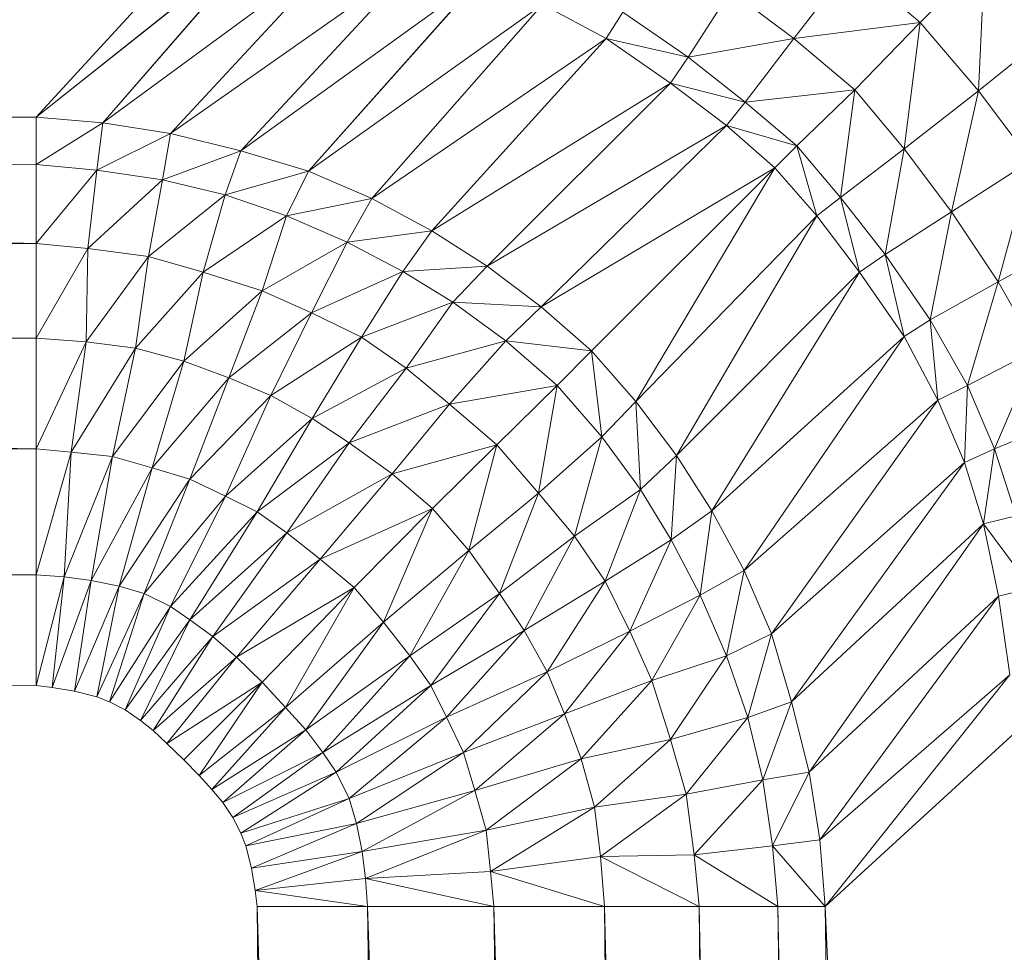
# Model space of a CAD drawing. Header units: metres. Extents: x 391.1 to 427.5, y 12.7 to 29.9.
# Tile 38 of 212: x 408.9998 to 409.0418, y 14.8657 to 14.9055. Entities that reach past the tile are written whole.
import ezdxf

# ---------------------------------------------------------------- set-up
doc = ezdxf.new("R2010")
doc.units = ezdxf.units.M
doc.layers.add('02_MOBILIARIO', color=7, linetype='Continuous', lineweight=18)

# ---------------------------------------------------------------- blocks, each defined once
blk = doc.blocks.new('Family - Plats de dutxa PS-1-153583-01_CLI_AIRE_PS1')
at = {"layer": '02_MOBILIARIO', "color": 253, "true_color": 0xaaaaaa}
for p, q in [((0.704435, 0.729081), (0.697019, 0.720991)), ((0.697019, 0.720991), (0.704435, 0.729081)), ((0.706908, 0.728879), (0.697019, 0.720991)), ((0.697019, 0.720991), (0.706908, 0.728879)), ((0.699866, 0.720754), (0.706908, 0.728879)), ((0.706908, 0.728879), (0.699866, 0.720754)), ((0.710273, 0.728393), (0.699866, 0.720754)), ((0.699866, 0.720754), (0.710273, 0.728393)), ((0.702759, 0.720304), (0.710273, 0.728393)), ((0.710273, 0.728393), (0.702759, 0.720304)), ((0.713367, 0.727748), (0.702759, 0.720304)), ((0.702759, 0.720304), (0.713367, 0.727748)), ((0.705764, 0.719553), (0.713367, 0.727748)), ((0.713367, 0.727748), (0.705764, 0.719553)), ((0.734772, 0.725036), (0.737533, 0.727847)), ((0.737533, 0.727847), (0.734772, 0.725036)), ((0.737277, 0.722115), (0.737533, 0.727847)), ((0.737533, 0.727847), (0.737277, 0.722115)), ((0.729379, 0.724362), (0.731851, 0.72754)), ((0.731851, 0.72754), (0.729379, 0.724362)), ((0.731851, 0.72754), (0.734772, 0.725036)), ((0.734772, 0.725036), (0.731851, 0.72754)), ((0.715984, 0.726933), (0.705764, 0.719553)), ((0.705764, 0.719553), (0.715984, 0.726933)), ((0.708656, 0.71869), (0.715984, 0.726933)), ((0.715984, 0.726933), (0.708656, 0.71869)), ((0.724867, 0.723552), (0.726682, 0.726384)), ((0.726682, 0.726384), (0.724867, 0.723552)), ((0.726682, 0.726384), (0.729379, 0.724362)), ((0.729379, 0.724362), (0.726682, 0.726384)), ((0.71865, 0.725804), (0.708656, 0.71869)), ((0.708656, 0.71869), (0.71865, 0.725804)), ((0.711361, 0.717527), (0.71865, 0.725804)), ((0.71865, 0.725804), (0.711361, 0.717527)), ((0.71865, 0.725804), (0.721359, 0.724354)), ((0.721359, 0.724354), (0.71865, 0.725804)), ((0.721359, 0.724354), (0.722075, 0.725476)), ((0.722075, 0.725476), (0.721359, 0.724354)), ((0.722075, 0.725476), (0.724867, 0.723552)), ((0.724867, 0.723552), (0.722075, 0.725476)), ((0.734772, 0.725036), (0.729379, 0.724362)), ((0.729379, 0.724362), (0.734772, 0.725036)), ((0.734772, 0.725036), (0.731985, 0.722169)), ((0.731985, 0.722169), (0.734772, 0.725036)), ((0.734098, 0.719643), (0.734772, 0.725036)), ((0.734772, 0.725036), (0.734098, 0.719643)), ((0.737277, 0.722115), (0.734772, 0.725036)), ((0.734772, 0.725036), (0.737277, 0.722115)), ((0.740424, 0.724669), (0.737277, 0.722115)), ((0.737277, 0.722115), (0.740424, 0.724669)), ((0.409997, 0.724362), (0.697019, 0.720991)), ((0.697019, 0.720991), (0.409997, 0.724362)), ((0.721359, 0.724354), (0.711361, 0.717527)), ((0.711361, 0.717527), (0.721359, 0.724354)), ((0.713916, 0.716138), (0.721359, 0.724354)), ((0.721359, 0.724354), (0.713916, 0.716138)), ((0.721359, 0.724354), (0.724113, 0.72245)), ((0.724867, 0.723552), (0.721359, 0.724354)), ((0.724113, 0.72245), (0.721359, 0.724354)), ((0.721359, 0.724354), (0.724867, 0.723552)), ((0.729379, 0.724362), (0.724867, 0.723552)), ((0.724867, 0.723552), (0.729379, 0.724362)), ((0.729379, 0.724362), (0.727305, 0.721639)), ((0.727305, 0.721639), (0.729379, 0.724362)), ((0.731985, 0.722169), (0.729379, 0.724362)), ((0.729379, 0.724362), (0.731985, 0.722169)), ((0.724867, 0.723552), (0.724113, 0.72245)), ((0.724113, 0.72245), (0.724867, 0.723552)), ((0.727305, 0.721639), (0.724867, 0.723552)), ((0.724867, 0.723552), (0.727305, 0.721639)), ((0.409997, 0.722339), (0.697019, 0.715598)), ((0.697019, 0.715598), (0.409997, 0.722339)), ((0.409997, 0.722339), (0.697019, 0.718969)), ((0.697019, 0.720991), (0.409997, 0.722339)), ((0.697019, 0.718969), (0.409997, 0.722339)), ((0.409997, 0.722339), (0.697019, 0.720991)), ((0.724113, 0.72245), (0.713916, 0.716138)), ((0.713916, 0.716138), (0.724113, 0.72245)), ((0.716282, 0.714637), (0.724113, 0.72245)), ((0.724113, 0.72245), (0.716282, 0.714637)), ((0.724113, 0.72245), (0.726512, 0.720634)), ((0.727305, 0.721639), (0.724113, 0.72245)), ((0.726512, 0.720634), (0.724113, 0.72245)), ((0.724113, 0.72245), (0.727305, 0.721639)), ((0.731985, 0.722169), (0.727305, 0.721639)), ((0.727305, 0.721639), (0.731985, 0.722169)), ((0.729514, 0.719778), (0.731985, 0.722169)), ((0.731985, 0.722169), (0.729514, 0.719778)), ((0.731375, 0.717569), (0.731985, 0.722169)), ((0.731985, 0.722169), (0.731375, 0.717569)), ((0.734098, 0.719643), (0.731985, 0.722169)), ((0.731985, 0.722169), (0.734098, 0.719643)), ((0.737277, 0.722115), (0.734098, 0.719643)), ((0.734098, 0.719643), (0.737277, 0.722115)), ((0.736121, 0.716946), (0.737277, 0.722115)), ((0.737277, 0.722115), (0.736121, 0.716946)), ((0.737277, 0.722115), (0.739508, 0.719138)), ((0.739508, 0.719138), (0.737277, 0.722115)), ((0.726512, 0.720634), (0.727305, 0.721639)), ((0.727305, 0.721639), (0.726512, 0.720634)), ((0.729514, 0.719778), (0.727305, 0.721639)), ((0.727305, 0.721639), (0.729514, 0.719778)), ((0.697019, 0.720991), (0.697019, 0.718969)), ((0.699866, 0.720754), (0.697019, 0.720991)), ((0.697019, 0.718969), (0.697019, 0.720991)), ((0.697019, 0.720991), (0.699866, 0.720754)), ((0.699866, 0.720754), (0.697019, 0.718969)), ((0.697019, 0.718969), (0.699866, 0.720754)), ((0.699603, 0.718728), (0.699866, 0.720754)), ((0.699866, 0.720754), (0.699603, 0.718728)), ((0.702759, 0.720304), (0.699866, 0.720754)), ((0.699866, 0.720754), (0.702759, 0.720304)), ((0.726512, 0.720634), (0.716282, 0.714637)), ((0.716282, 0.714637), (0.726512, 0.720634)), ((0.718593, 0.712901), (0.726512, 0.720634)), ((0.726512, 0.720634), (0.718593, 0.712901)), ((0.726512, 0.720634), (0.72857, 0.718834)), ((0.729514, 0.719778), (0.726512, 0.720634)), ((0.72857, 0.718834), (0.726512, 0.720634)), ((0.726512, 0.720634), (0.729514, 0.719778)), ((0.702759, 0.720304), (0.699603, 0.718728)), ((0.699603, 0.718728), (0.702759, 0.720304)), ((0.702421, 0.718315), (0.702759, 0.720304)), ((0.702759, 0.720304), (0.702421, 0.718315)), ((0.705764, 0.719553), (0.702759, 0.720304)), ((0.702759, 0.720304), (0.705764, 0.719553)), ((0.72857, 0.718834), (0.729514, 0.719778)), ((0.729514, 0.719778), (0.72857, 0.718834)), ((0.731375, 0.717569), (0.729514, 0.719778)), ((0.73037, 0.716775), (0.729514, 0.719778)), ((0.729514, 0.719778), (0.731375, 0.717569)), ((0.729514, 0.719778), (0.73037, 0.716775)), ((0.731375, 0.717569), (0.734098, 0.719643)), ((0.734098, 0.719643), (0.731375, 0.717569)), ((0.733289, 0.715131), (0.734098, 0.719643)), ((0.734098, 0.719643), (0.733289, 0.715131)), ((0.734098, 0.719643), (0.736121, 0.716946)), ((0.736121, 0.716946), (0.734098, 0.719643)), ((0.705764, 0.719553), (0.702421, 0.718315)), ((0.702421, 0.718315), (0.705764, 0.719553)), ((0.705088, 0.717677), (0.705764, 0.719553)), ((0.705764, 0.719553), (0.705088, 0.717677)), ((0.708656, 0.71869), (0.705764, 0.719553)), ((0.705764, 0.719553), (0.708656, 0.71869)), ((0.409997, 0.718969), (0.697019, 0.715598)), ((0.697019, 0.715598), (0.409997, 0.718969)), ((0.697019, 0.715598), (0.697019, 0.718969)), ((0.699603, 0.718728), (0.697019, 0.718969)), ((0.697019, 0.715598), (0.697019, 0.718969)), ((0.697019, 0.718969), (0.699603, 0.718728)), ((0.72857, 0.718834), (0.718593, 0.712901)), ((0.718593, 0.712901), (0.72857, 0.718834)), ((0.720739, 0.711018), (0.72857, 0.718834)), ((0.72857, 0.718834), (0.720739, 0.711018)), ((0.722637, 0.708856), (0.72857, 0.718834)), ((0.72857, 0.718834), (0.722637, 0.708856)), ((0.72857, 0.718834), (0.73037, 0.716775)), ((0.73037, 0.716775), (0.72857, 0.718834)), ((0.739508, 0.719138), (0.736121, 0.716946)), ((0.736121, 0.716946), (0.739508, 0.719138)), ((0.738111, 0.713964), (0.739508, 0.719138)), ((0.739508, 0.719138), (0.738111, 0.713964)), ((0.699603, 0.718728), (0.697019, 0.715598)), ((0.697019, 0.715598), (0.699603, 0.718728)), ((0.699227, 0.715387), (0.699603, 0.718728)), ((0.699603, 0.718728), (0.699227, 0.715387)), ((0.702421, 0.718315), (0.699603, 0.718728)), ((0.699603, 0.718728), (0.702421, 0.718315)), ((0.708656, 0.71869), (0.705088, 0.717677)), ((0.705088, 0.717677), (0.708656, 0.71869)), ((0.707717, 0.716776), (0.708656, 0.71869)), ((0.708656, 0.71869), (0.707717, 0.716776)), ((0.711361, 0.717527), (0.708656, 0.71869)), ((0.708656, 0.71869), (0.711361, 0.717527)), ((0.702421, 0.718315), (0.699227, 0.715387)), ((0.699227, 0.715387), (0.702421, 0.718315)), ((0.70182, 0.71505), (0.702421, 0.718315)), ((0.702421, 0.718315), (0.70182, 0.71505)), ((0.705088, 0.717677), (0.702421, 0.718315)), ((0.702421, 0.718315), (0.705088, 0.717677)), ((0.705088, 0.717677), (0.70182, 0.71505)), ((0.70182, 0.71505), (0.705088, 0.717677)), ((0.705088, 0.717677), (0.704152, 0.71437)), ((0.704152, 0.71437), (0.705088, 0.717677)), ((0.707717, 0.716776), (0.705088, 0.717677)), ((0.705088, 0.717677), (0.707717, 0.716776)), ((0.711361, 0.717527), (0.707717, 0.716776)), ((0.707717, 0.716776), (0.711361, 0.717527)), ((0.710309, 0.71565), (0.711361, 0.717527)), ((0.711361, 0.717527), (0.710309, 0.71565)), ((0.713916, 0.716138), (0.711361, 0.717527)), ((0.711361, 0.717527), (0.713916, 0.716138)), ((0.731375, 0.717569), (0.73037, 0.716775)), ((0.73037, 0.716775), (0.731375, 0.717569)), ((0.733289, 0.715131), (0.731375, 0.717569)), ((0.732187, 0.714376), (0.731375, 0.717569)), ((0.731375, 0.717569), (0.733289, 0.715131)), ((0.731375, 0.717569), (0.732187, 0.714376)), ((0.707717, 0.716776), (0.704152, 0.71437)), ((0.704152, 0.71437), (0.707717, 0.716776)), ((0.706669, 0.713582), (0.707717, 0.716776)), ((0.707717, 0.716776), (0.706669, 0.713582)), ((0.710309, 0.71565), (0.707717, 0.716776)), ((0.707717, 0.716776), (0.710309, 0.71565)), ((0.73037, 0.716775), (0.722637, 0.708856)), ((0.722637, 0.708856), (0.73037, 0.716775)), ((0.724373, 0.706546), (0.73037, 0.716775)), ((0.73037, 0.716775), (0.724373, 0.706546)), ((0.73037, 0.716775), (0.732187, 0.714376)), ((0.732187, 0.714376), (0.73037, 0.716775)), ((0.736121, 0.716946), (0.733289, 0.715131)), ((0.733289, 0.715131), (0.736121, 0.716946)), ((0.735212, 0.712339), (0.736121, 0.716946)), ((0.736121, 0.716946), (0.735212, 0.712339)), ((0.736121, 0.716946), (0.738111, 0.713964)), ((0.738111, 0.713964), (0.736121, 0.716946)), ((0.713916, 0.716138), (0.710309, 0.71565)), ((0.710309, 0.71565), (0.713916, 0.716138)), ((0.71268, 0.714408), (0.713916, 0.716138)), ((0.713916, 0.716138), (0.71268, 0.714408)), ((0.716282, 0.714637), (0.713916, 0.716138)), ((0.713916, 0.716138), (0.716282, 0.714637)), ((0.741614, 0.715871), (0.738111, 0.713964)), ((0.738111, 0.713964), (0.741614, 0.715871)), ((0.697019, 0.715598), (0.409997, 0.714444)), ((0.409997, 0.714444), (0.697019, 0.715598)), ((0.697019, 0.715598), (0.697019, 0.711553)), ((0.699227, 0.715387), (0.697019, 0.715598)), ((0.697019, 0.711553), (0.697019, 0.715598)), ((0.697019, 0.715598), (0.699227, 0.715387)), ((0.710309, 0.71565), (0.706669, 0.713582)), ((0.706669, 0.713582), (0.710309, 0.71565)), ((0.708773, 0.712644), (0.710309, 0.71565)), ((0.710309, 0.71565), (0.708773, 0.712644)), ((0.71268, 0.714408), (0.710309, 0.71565)), ((0.710309, 0.71565), (0.71268, 0.714408)), ((0.699227, 0.715387), (0.697019, 0.711553)), ((0.697019, 0.711553), (0.699227, 0.715387)), ((0.699156, 0.711395), (0.699227, 0.715387)), ((0.699227, 0.715387), (0.699156, 0.711395)), ((0.70182, 0.71505), (0.699156, 0.711395)), ((0.699156, 0.711395), (0.70182, 0.71505)), ((0.70182, 0.71505), (0.699227, 0.715387)), ((0.699227, 0.715387), (0.70182, 0.71505)), ((0.70126, 0.711132), (0.70182, 0.71505)), ((0.70182, 0.71505), (0.70126, 0.711132)), ((0.70182, 0.71505), (0.704152, 0.71437)), ((0.704152, 0.71437), (0.70182, 0.71505)), ((0.732187, 0.714376), (0.733289, 0.715131)), ((0.733289, 0.715131), (0.732187, 0.714376)), ((0.734091, 0.711623), (0.733289, 0.715131)), ((0.733289, 0.715131), (0.735212, 0.712339)), ((0.733289, 0.715131), (0.734091, 0.711623)), ((0.735212, 0.712339), (0.733289, 0.715131)), ((0.716282, 0.714637), (0.71268, 0.714408)), ((0.71268, 0.714408), (0.716282, 0.714637)), ((0.714821, 0.713095), (0.716282, 0.714637)), ((0.716282, 0.714637), (0.714821, 0.713095)), ((0.718593, 0.712901), (0.716282, 0.714637)), ((0.716282, 0.714637), (0.718593, 0.712901)), ((0.409997, 0.714444), (0.697019, 0.711553)), ((0.697019, 0.711553), (0.409997, 0.714444)), ((0.704152, 0.71437), (0.70126, 0.711132)), ((0.70126, 0.711132), (0.704152, 0.71437)), ((0.703326, 0.710569), (0.704152, 0.71437)), ((0.704152, 0.71437), (0.703326, 0.710569)), ((0.704152, 0.71437), (0.706669, 0.713582)), ((0.706669, 0.713582), (0.704152, 0.71437)), ((0.71268, 0.714408), (0.708773, 0.712644)), ((0.708773, 0.712644), (0.71268, 0.714408)), ((0.710914, 0.711593), (0.71268, 0.714408)), ((0.71268, 0.714408), (0.710914, 0.711593)), ((0.714821, 0.713095), (0.71268, 0.714408)), ((0.71268, 0.714408), (0.714821, 0.713095)), ((0.732187, 0.714376), (0.724373, 0.706546)), ((0.724373, 0.706546), (0.732187, 0.714376)), ((0.725874, 0.704179), (0.732187, 0.714376)), ((0.732187, 0.714376), (0.725874, 0.704179)), ((0.732187, 0.714376), (0.734091, 0.711623)), ((0.734091, 0.711623), (0.732187, 0.714376)), ((0.738111, 0.713964), (0.735212, 0.712339)), ((0.735212, 0.712339), (0.738111, 0.713964)), ((0.736795, 0.70953), (0.738111, 0.713964)), ((0.738111, 0.713964), (0.736795, 0.70953)), ((0.738111, 0.713964), (0.739755, 0.711074)), ((0.739755, 0.711074), (0.738111, 0.713964)), ((0.706669, 0.713582), (0.703326, 0.710569)), ((0.703326, 0.710569), (0.706669, 0.713582)), ((0.706669, 0.713582), (0.705242, 0.709856)), ((0.705242, 0.709856), (0.706669, 0.713582)), ((0.708773, 0.712644), (0.706669, 0.713582)), ((0.706669, 0.713582), (0.708773, 0.712644)), ((0.714821, 0.713095), (0.710914, 0.711593)), ((0.710914, 0.711593), (0.714821, 0.713095)), ((0.71283, 0.71028), (0.714821, 0.713095)), ((0.714821, 0.713095), (0.71283, 0.71028)), ((0.718593, 0.712901), (0.714821, 0.713095)), ((0.717075, 0.711443), (0.714821, 0.713095)), ((0.714821, 0.713095), (0.718593, 0.712901)), ((0.714821, 0.713095), (0.717075, 0.711443)), ((0.717075, 0.711443), (0.718593, 0.712901)), ((0.718593, 0.712901), (0.717075, 0.711443)), ((0.720739, 0.711018), (0.718593, 0.712901)), ((0.718593, 0.712901), (0.720739, 0.711018)), ((0.708773, 0.712644), (0.705242, 0.709856)), ((0.705242, 0.709856), (0.708773, 0.712644)), ((0.707045, 0.709105), (0.708773, 0.712644)), ((0.708773, 0.712644), (0.707045, 0.709105)), ((0.710914, 0.711593), (0.708773, 0.712644)), ((0.708773, 0.712644), (0.710914, 0.711593)), ((0.735212, 0.712339), (0.734091, 0.711623)), ((0.734091, 0.711623), (0.735212, 0.712339)), ((0.73554, 0.708914), (0.735212, 0.712339)), ((0.735212, 0.712339), (0.736795, 0.70953)), ((0.735212, 0.712339), (0.73554, 0.708914)), ((0.736795, 0.70953), (0.735212, 0.712339)), ((0.734091, 0.711623), (0.725874, 0.704179)), ((0.725874, 0.704179), (0.734091, 0.711623)), ((0.727263, 0.701625), (0.734091, 0.711623)), ((0.734091, 0.711623), (0.727263, 0.701625)), ((0.734091, 0.711623), (0.73554, 0.708914)), ((0.73554, 0.708914), (0.734091, 0.711623)), ((0.697019, 0.711553), (0.409997, 0.710205)), ((0.409997, 0.710205), (0.697019, 0.711553)), ((0.697019, 0.711553), (0.697019, 0.706834)), ((0.697019, 0.706834), (0.697019, 0.711553)), ((0.697019, 0.711553), (0.699156, 0.711395)), ((0.699156, 0.711395), (0.697019, 0.711553)), ((0.699156, 0.711395), (0.697019, 0.706834)), ((0.697019, 0.706834), (0.699156, 0.711395)), ((0.698518, 0.706692), (0.699156, 0.711395)), ((0.699156, 0.711395), (0.698518, 0.706692)), ((0.699156, 0.711395), (0.70126, 0.711132)), ((0.70126, 0.711132), (0.699156, 0.711395)), ((0.710914, 0.711593), (0.707045, 0.709105)), ((0.707045, 0.709105), (0.710914, 0.711593)), ((0.70881, 0.70813), (0.710914, 0.711593)), ((0.710914, 0.711593), (0.70881, 0.70813)), ((0.71283, 0.71028), (0.710914, 0.711593)), ((0.710914, 0.711593), (0.71283, 0.71028)), ((0.717075, 0.711443), (0.71283, 0.71028)), ((0.71283, 0.71028), (0.717075, 0.711443)), ((0.714671, 0.708741), (0.717075, 0.711443)), ((0.717075, 0.711443), (0.714671, 0.708741)), ((0.720739, 0.711018), (0.717075, 0.711443)), ((0.719267, 0.70953), (0.717075, 0.711443)), ((0.717075, 0.711443), (0.720739, 0.711018)), ((0.717075, 0.711443), (0.719267, 0.70953)), ((0.70126, 0.711132), (0.698518, 0.706692)), ((0.698518, 0.706692), (0.70126, 0.711132)), ((0.700283, 0.706505), (0.70126, 0.711132)), ((0.70126, 0.711132), (0.700283, 0.706505)), ((0.70126, 0.711132), (0.703326, 0.710569)), ((0.703326, 0.710569), (0.70126, 0.711132)), ((0.719267, 0.70953), (0.720739, 0.711018)), ((0.720739, 0.711018), (0.719267, 0.70953)), ((0.722637, 0.708856), (0.720739, 0.711018)), ((0.72118, 0.707339), (0.720739, 0.711018)), ((0.720739, 0.711018), (0.722637, 0.708856)), ((0.720739, 0.711018), (0.72118, 0.707339)), ((0.739755, 0.711074), (0.736795, 0.70953)), ((0.736795, 0.70953), (0.739755, 0.711074)), ((0.73796, 0.706826), (0.739755, 0.711074)), ((0.739755, 0.711074), (0.73796, 0.706826)), ((0.703326, 0.710569), (0.700283, 0.706505)), ((0.700283, 0.706505), (0.703326, 0.710569)), ((0.701974, 0.706017), (0.703326, 0.710569)), ((0.703326, 0.710569), (0.701974, 0.706017)), ((0.703326, 0.710569), (0.705242, 0.709856)), ((0.705242, 0.709856), (0.703326, 0.710569)), ((0.409997, 0.710205), (0.697019, 0.706834)), ((0.697019, 0.706834), (0.409997, 0.710205)), ((0.71283, 0.71028), (0.70881, 0.70813)), ((0.70881, 0.70813), (0.71283, 0.71028)), ((0.710388, 0.707079), (0.71283, 0.71028)), ((0.71283, 0.71028), (0.710388, 0.707079)), ((0.714671, 0.708741), (0.71283, 0.71028)), ((0.71283, 0.71028), (0.714671, 0.708741)), ((0.705242, 0.709856), (0.701974, 0.706017)), ((0.701974, 0.706017), (0.705242, 0.709856)), ((0.703589, 0.705529), (0.705242, 0.709856)), ((0.705242, 0.709856), (0.703589, 0.705529)), ((0.705242, 0.709856), (0.707045, 0.709105)), ((0.707045, 0.709105), (0.705242, 0.709856)), ((0.719267, 0.70953), (0.714671, 0.708741)), ((0.714671, 0.708741), (0.719267, 0.70953)), ((0.716697, 0.707003), (0.719267, 0.70953)), ((0.719267, 0.70953), (0.716697, 0.707003)), ((0.718477, 0.704934), (0.719267, 0.70953)), ((0.719267, 0.70953), (0.718477, 0.704934)), ((0.72118, 0.707339), (0.719267, 0.70953)), ((0.719267, 0.70953), (0.72118, 0.707339)), ((0.736795, 0.70953), (0.73554, 0.708914)), ((0.73554, 0.708914), (0.736795, 0.70953)), ((0.736669, 0.706248), (0.736795, 0.70953)), ((0.736795, 0.70953), (0.736669, 0.706248)), ((0.73796, 0.706826), (0.736795, 0.70953)), ((0.736795, 0.70953), (0.73796, 0.706826)), ((0.707045, 0.709105), (0.703589, 0.705529)), ((0.703589, 0.705529), (0.707045, 0.709105)), ((0.705109, 0.704811), (0.707045, 0.709105)), ((0.707045, 0.709105), (0.705109, 0.704811)), ((0.707045, 0.709105), (0.70881, 0.70813)), ((0.70881, 0.70813), (0.707045, 0.709105)), ((0.714671, 0.708741), (0.710388, 0.707079)), ((0.710388, 0.707079), (0.714671, 0.708741)), ((0.714671, 0.708741), (0.712229, 0.705765)), ((0.712229, 0.705765), (0.714671, 0.708741)), ((0.716697, 0.707003), (0.714671, 0.708741)), ((0.714671, 0.708741), (0.716697, 0.707003)), ((0.722637, 0.708856), (0.72118, 0.707339)), ((0.72118, 0.707339), (0.722637, 0.708856)), ((0.724373, 0.706546), (0.722637, 0.708856)), ((0.722831, 0.705085), (0.722637, 0.708856)), ((0.722637, 0.708856), (0.724373, 0.706546)), ((0.722637, 0.708856), (0.722831, 0.705085)), ((0.73554, 0.708914), (0.727263, 0.701625)), ((0.727263, 0.701625), (0.73554, 0.708914)), ((0.728426, 0.69892), (0.73554, 0.708914)), ((0.73554, 0.708914), (0.728426, 0.69892)), ((0.73554, 0.708914), (0.736669, 0.706248)), ((0.736669, 0.706248), (0.73554, 0.708914)), ((0.70881, 0.70813), (0.705109, 0.704811)), ((0.705109, 0.704811), (0.70881, 0.70813)), ((0.706458, 0.704137), (0.70881, 0.70813)), ((0.70881, 0.70813), (0.706458, 0.704137)), ((0.70881, 0.70813), (0.710388, 0.707079)), ((0.710388, 0.707079), (0.70881, 0.70813)), ((0.741026, 0.708117), (0.73796, 0.706826)), ((0.73796, 0.706826), (0.741026, 0.708117)), ((0.710388, 0.707079), (0.706458, 0.704137)), ((0.706458, 0.704137), (0.710388, 0.707079)), ((0.707721, 0.70324), (0.710388, 0.707079)), ((0.710388, 0.707079), (0.707721, 0.70324)), ((0.710388, 0.707079), (0.712229, 0.705765)), ((0.712229, 0.705765), (0.710388, 0.707079)), ((0.716697, 0.707003), (0.712229, 0.705765)), ((0.712229, 0.705765), (0.716697, 0.707003)), ((0.713941, 0.704275), (0.716697, 0.707003)), ((0.716697, 0.707003), (0.713941, 0.704275)), ((0.715502, 0.702493), (0.716697, 0.707003)), ((0.716697, 0.707003), (0.715502, 0.702493)), ((0.718477, 0.704934), (0.716697, 0.707003)), ((0.716697, 0.707003), (0.718477, 0.704934)), ((0.72118, 0.707339), (0.718477, 0.704934)), ((0.718477, 0.704934), (0.72118, 0.707339)), ((0.720016, 0.703094), (0.72118, 0.707339)), ((0.72118, 0.707339), (0.720016, 0.703094)), ((0.722831, 0.705085), (0.72118, 0.707339)), ((0.72118, 0.707339), (0.722831, 0.705085)), ((0.697019, 0.706834), (0.409997, 0.704811)), ((0.409997, 0.704811), (0.697019, 0.706834)), ((0.697019, 0.706834), (0.697019, 0.701441)), ((0.698518, 0.706692), (0.697019, 0.706834)), ((0.697019, 0.701441), (0.697019, 0.706834)), ((0.697019, 0.706834), (0.698518, 0.706692)), ((0.698518, 0.706692), (0.697019, 0.701441)), ((0.697019, 0.701441), (0.698518, 0.706692)), ((0.698217, 0.701357), (0.698518, 0.706692)), ((0.698518, 0.706692), (0.698217, 0.701357)), ((0.700283, 0.706505), (0.698518, 0.706692)), ((0.698518, 0.706692), (0.700283, 0.706505)), ((0.73796, 0.706826), (0.736669, 0.706248)), ((0.736669, 0.706248), (0.73796, 0.706826)), ((0.737484, 0.70363), (0.73796, 0.706826)), ((0.73796, 0.706826), (0.737484, 0.70363)), ((0.738876, 0.70397), (0.73796, 0.706826)), ((0.73796, 0.706826), (0.738876, 0.70397)), ((0.700283, 0.706505), (0.698217, 0.701357)), ((0.698217, 0.701357), (0.700283, 0.706505)), ((0.699367, 0.701205), (0.700283, 0.706505)), ((0.700283, 0.706505), (0.699367, 0.701205)), ((0.701974, 0.706017), (0.700283, 0.706505)), ((0.700283, 0.706505), (0.701974, 0.706017)), ((0.724373, 0.706546), (0.722831, 0.705085)), ((0.722831, 0.705085), (0.724373, 0.706546)), ((0.724144, 0.702943), (0.724373, 0.706546)), ((0.724373, 0.706546), (0.724144, 0.702943)), ((0.725874, 0.704179), (0.724373, 0.706546)), ((0.724373, 0.706546), (0.725874, 0.704179)), ((0.736669, 0.706248), (0.728426, 0.69892)), ((0.728426, 0.69892), (0.736669, 0.706248)), ((0.729289, 0.696028), (0.736669, 0.706248)), ((0.736669, 0.706248), (0.729289, 0.696028)), ((0.736669, 0.706248), (0.737484, 0.70363)), ((0.737484, 0.70363), (0.736669, 0.706248)), ((0.701974, 0.706017), (0.699367, 0.701205)), ((0.699367, 0.701205), (0.701974, 0.706017)), ((0.700561, 0.700966), (0.701974, 0.706017)), ((0.701974, 0.706017), (0.700561, 0.700966)), ((0.703589, 0.705529), (0.701974, 0.706017)), ((0.701974, 0.706017), (0.703589, 0.705529)), ((0.712229, 0.705765), (0.707721, 0.70324)), ((0.707721, 0.70324), (0.712229, 0.705765)), ((0.709154, 0.702115), (0.712229, 0.705765)), ((0.712229, 0.705765), (0.709154, 0.702115)), ((0.712229, 0.705765), (0.713941, 0.704275)), ((0.713941, 0.704275), (0.712229, 0.705765)), ((0.703589, 0.705529), (0.700561, 0.700966)), ((0.700561, 0.700966), (0.703589, 0.705529)), ((0.701635, 0.700646), (0.703589, 0.705529)), ((0.703589, 0.705529), (0.701635, 0.700646)), ((0.705109, 0.704811), (0.703589, 0.705529)), ((0.703589, 0.705529), (0.705109, 0.704811)), ((0.715502, 0.702493), (0.718477, 0.704934)), ((0.718477, 0.704934), (0.715502, 0.702493)), ((0.716815, 0.700652), (0.718477, 0.704934)), ((0.718477, 0.704934), (0.716815, 0.700652)), ((0.720016, 0.703094), (0.718477, 0.704934)), ((0.718477, 0.704934), (0.720016, 0.703094)), ((0.722831, 0.705085), (0.720016, 0.703094)), ((0.720016, 0.703094), (0.722831, 0.705085)), ((0.72133, 0.701178), (0.722831, 0.705085)), ((0.722831, 0.705085), (0.72133, 0.701178)), ((0.724144, 0.702943), (0.722831, 0.705085)), ((0.722831, 0.705085), (0.724144, 0.702943)), ((0.409997, 0.704811), (0.697019, 0.701441)), ((0.697019, 0.701441), (0.409997, 0.704811)), ((0.705109, 0.704811), (0.701635, 0.700646)), ((0.701635, 0.700646), (0.705109, 0.704811)), ((0.702753, 0.700099), (0.705109, 0.704811)), ((0.705109, 0.704811), (0.702753, 0.700099)), ((0.706458, 0.704137), (0.705109, 0.704811)), ((0.705109, 0.704811), (0.706458, 0.704137)), ((0.706458, 0.704137), (0.702753, 0.700099)), ((0.702753, 0.700099), (0.706458, 0.704137)), ((0.703589, 0.699521), (0.706458, 0.704137)), ((0.706458, 0.704137), (0.703589, 0.699521)), ((0.707721, 0.70324), (0.706458, 0.704137)), ((0.706458, 0.704137), (0.707721, 0.70324)), ((0.713941, 0.704275), (0.709154, 0.702115)), ((0.709154, 0.702115), (0.713941, 0.704275)), ((0.710604, 0.700904), (0.713941, 0.704275)), ((0.713941, 0.704275), (0.710604, 0.700904)), ((0.711851, 0.699418), (0.713941, 0.704275)), ((0.713941, 0.704275), (0.711851, 0.699418)), ((0.713941, 0.704275), (0.715502, 0.702493)), ((0.715502, 0.702493), (0.713941, 0.704275)), ((0.725874, 0.704179), (0.724144, 0.702943)), ((0.724144, 0.702943), (0.725874, 0.704179)), ((0.725386, 0.700573), (0.725874, 0.704179)), ((0.725874, 0.704179), (0.725386, 0.700573)), ((0.727263, 0.701625), (0.725874, 0.704179)), ((0.725874, 0.704179), (0.727263, 0.701625)), ((0.737484, 0.70363), (0.729289, 0.696028)), ((0.729289, 0.696028), (0.737484, 0.70363)), ((0.73004, 0.693022), (0.737484, 0.70363)), ((0.737484, 0.70363), (0.73004, 0.693022)), ((0.738876, 0.70397), (0.737484, 0.70363)), ((0.737484, 0.70363), (0.738876, 0.70397)), ((0.737484, 0.70363), (0.738129, 0.700537)), ((0.737484, 0.70363), (0.739522, 0.700877)), ((0.737484, 0.70363), (0.738129, 0.700537)), ((0.739522, 0.700877), (0.737484, 0.70363)), ((0.707721, 0.70324), (0.703589, 0.699521)), ((0.703589, 0.699521), (0.707721, 0.70324)), ((0.707721, 0.70324), (0.704566, 0.698808)), ((0.704566, 0.698808), (0.707721, 0.70324)), ((0.709154, 0.702115), (0.707721, 0.70324)), ((0.707721, 0.70324), (0.709154, 0.702115)), ((0.720016, 0.703094), (0.716815, 0.700652)), ((0.716815, 0.700652), (0.720016, 0.703094)), ((0.717866, 0.699074), (0.720016, 0.703094)), ((0.720016, 0.703094), (0.717866, 0.699074)), ((0.72133, 0.701178), (0.720016, 0.703094)), ((0.720016, 0.703094), (0.72133, 0.701178)), ((0.724144, 0.702943), (0.72133, 0.701178)), ((0.72133, 0.701178), (0.724144, 0.702943)), ((0.72238, 0.699037), (0.724144, 0.702943)), ((0.724144, 0.702943), (0.72238, 0.699037)), ((0.725386, 0.700573), (0.724144, 0.702943)), ((0.724144, 0.702943), (0.725386, 0.700573)), ((0.715502, 0.702493), (0.711851, 0.699418)), ((0.711851, 0.699418), (0.715502, 0.702493)), ((0.712976, 0.697985), (0.715502, 0.702493)), ((0.715502, 0.702493), (0.712976, 0.697985)), ((0.715502, 0.702493), (0.716815, 0.700652)), ((0.716815, 0.700652), (0.715502, 0.702493)), ((0.709154, 0.702115), (0.704566, 0.698808)), ((0.704566, 0.698808), (0.709154, 0.702115)), ((0.705572, 0.697934), (0.709154, 0.702115)), ((0.709154, 0.702115), (0.705572, 0.697934)), ((0.710604, 0.700904), (0.709154, 0.702115)), ((0.709154, 0.702115), (0.710604, 0.700904)), ((0.727263, 0.701625), (0.725386, 0.700573)), ((0.725386, 0.700573), (0.727263, 0.701625)), ((0.726512, 0.697981), (0.727263, 0.701625)), ((0.727263, 0.701625), (0.726512, 0.697981)), ((0.728426, 0.69892), (0.727263, 0.701625)), ((0.727263, 0.701625), (0.728426, 0.69892)), ((0.697019, 0.701441), (0.409997, 0.700092)), ((0.409997, 0.700092), (0.697019, 0.701441)), ((0.697019, 0.701441), (0.697019, 0.696721)), ((0.698217, 0.701357), (0.697019, 0.701441)), ((0.697019, 0.696721), (0.697019, 0.701441)), ((0.697019, 0.701441), (0.698217, 0.701357)), ((0.698217, 0.701357), (0.697019, 0.696721)), ((0.697019, 0.696721), (0.698217, 0.701357)), ((0.697697, 0.696631), (0.698217, 0.701357)), ((0.698217, 0.701357), (0.697697, 0.696631)), ((0.699367, 0.701205), (0.697697, 0.696631)), ((0.697697, 0.696631), (0.699367, 0.701205)), ((0.699367, 0.701205), (0.698217, 0.701357)), ((0.698217, 0.701357), (0.699367, 0.701205)), ((0.698651, 0.696479), (0.699367, 0.701205)), ((0.699367, 0.701205), (0.698651, 0.696479)), ((0.700561, 0.700966), (0.699367, 0.701205)), ((0.699367, 0.701205), (0.700561, 0.700966)), ((0.72133, 0.701178), (0.717866, 0.699074)), ((0.717866, 0.699074), (0.72133, 0.701178)), ((0.718842, 0.697309), (0.72133, 0.701178)), ((0.72133, 0.701178), (0.718842, 0.697309)), ((0.72238, 0.699037), (0.72133, 0.701178)), ((0.72133, 0.701178), (0.72238, 0.699037)), ((0.700561, 0.700966), (0.698651, 0.696479)), ((0.698651, 0.696479), (0.700561, 0.700966)), ((0.699606, 0.696241), (0.700561, 0.700966)), ((0.700561, 0.700966), (0.699606, 0.696241)), ((0.701635, 0.700646), (0.700561, 0.700966)), ((0.700561, 0.700966), (0.701635, 0.700646)), ((0.710604, 0.700904), (0.705572, 0.697934)), ((0.705572, 0.697934), (0.710604, 0.700904)), ((0.710604, 0.700904), (0.706672, 0.696868)), ((0.706672, 0.696868), (0.710604, 0.700904)), ((0.707666, 0.695784), (0.710604, 0.700904)), ((0.710604, 0.700904), (0.707666, 0.695784)), ((0.711851, 0.699418), (0.710604, 0.700904)), ((0.710604, 0.700904), (0.711851, 0.699418)), ((0.739522, 0.700877), (0.738129, 0.700537)), ((0.738129, 0.700537), (0.739522, 0.700877)), ((0.701635, 0.700646), (0.699606, 0.696241)), ((0.699606, 0.696241), (0.701635, 0.700646)), ((0.700149, 0.696024), (0.701635, 0.700646)), ((0.701635, 0.700646), (0.700149, 0.696024)), ((0.702753, 0.700099), (0.701635, 0.700646)), ((0.701635, 0.700646), (0.702753, 0.700099)), ((0.716815, 0.700652), (0.712976, 0.697985)), ((0.712976, 0.697985), (0.716815, 0.700652)), ((0.713873, 0.696721), (0.716815, 0.700652)), ((0.716815, 0.700652), (0.713873, 0.696721)), ((0.716815, 0.700652), (0.717866, 0.699074)), ((0.717866, 0.699074), (0.716815, 0.700652)), ((0.725386, 0.700573), (0.72238, 0.699037)), ((0.72238, 0.699037), (0.725386, 0.700573)), ((0.723319, 0.696933), (0.725386, 0.700573)), ((0.725386, 0.700573), (0.723319, 0.696933)), ((0.726512, 0.697981), (0.725386, 0.700573)), ((0.725386, 0.700573), (0.726512, 0.697981)), ((0.738129, 0.700537), (0.73004, 0.693022)), ((0.73004, 0.693022), (0.738129, 0.700537)), ((0.73049, 0.69013), (0.738129, 0.700537)), ((0.738129, 0.700537), (0.73049, 0.69013)), ((0.738129, 0.700537), (0.738615, 0.697171)), ((0.738615, 0.697171), (0.738129, 0.700537)), ((0.697019, 0.696721), (0.409997, 0.700092)), ((0.697019, 0.696721), (0.409997, 0.700092)), ((0.702753, 0.700099), (0.700149, 0.696024)), ((0.700149, 0.696024), (0.702753, 0.700099)), ((0.700821, 0.695677), (0.702753, 0.700099)), ((0.702753, 0.700099), (0.700821, 0.695677)), ((0.703589, 0.699521), (0.702753, 0.700099)), ((0.702753, 0.700099), (0.703589, 0.699521)), ((0.703589, 0.699521), (0.700821, 0.695677)), ((0.700821, 0.695677), (0.703589, 0.699521)), ((0.701473, 0.69522), (0.703589, 0.699521)), ((0.703589, 0.699521), (0.701473, 0.69522)), ((0.703589, 0.699521), (0.704566, 0.698808)), ((0.704566, 0.698808), (0.703589, 0.699521)), ((0.711851, 0.699418), (0.707666, 0.695784)), ((0.707666, 0.695784), (0.711851, 0.699418)), ((0.708544, 0.694829), (0.711851, 0.699418)), ((0.711851, 0.699418), (0.708544, 0.694829)), ((0.712976, 0.697985), (0.711851, 0.699418)), ((0.711851, 0.699418), (0.712976, 0.697985)), ((0.717866, 0.699074), (0.713873, 0.696721)), ((0.713873, 0.696721), (0.717866, 0.699074)), ((0.714548, 0.695373), (0.717866, 0.699074)), ((0.717866, 0.699074), (0.714548, 0.695373)), ((0.717866, 0.699074), (0.718842, 0.697309)), ((0.718842, 0.697309), (0.717866, 0.699074)), ((0.72238, 0.699037), (0.718842, 0.697309)), ((0.718842, 0.697309), (0.72238, 0.699037)), ((0.719592, 0.695505), (0.72238, 0.699037)), ((0.72238, 0.699037), (0.719592, 0.695505)), ((0.723319, 0.696933), (0.72238, 0.699037)), ((0.72238, 0.699037), (0.723319, 0.696933)), ((0.704566, 0.698808), (0.701473, 0.69522)), ((0.701473, 0.69522), (0.704566, 0.698808)), ((0.702012, 0.694799), (0.704566, 0.698808)), ((0.704566, 0.698808), (0.702012, 0.694799)), ((0.704566, 0.698808), (0.705572, 0.697934)), ((0.705572, 0.697934), (0.704566, 0.698808)), ((0.728426, 0.69892), (0.726512, 0.697981)), ((0.726512, 0.697981), (0.728426, 0.69892)), ((0.727413, 0.695351), (0.728426, 0.69892)), ((0.728426, 0.69892), (0.727413, 0.695351)), ((0.729289, 0.696028), (0.728426, 0.69892)), ((0.728426, 0.69892), (0.729289, 0.696028)), ((0.705572, 0.697934), (0.702012, 0.694799)), ((0.702012, 0.694799), (0.705572, 0.697934)), ((0.702597, 0.694244), (0.705572, 0.697934)), ((0.705572, 0.697934), (0.702597, 0.694244)), ((0.705572, 0.697934), (0.706672, 0.696868)), ((0.706672, 0.696868), (0.705572, 0.697934)), ((0.708544, 0.694829), (0.712976, 0.697985)), ((0.712976, 0.697985), (0.708544, 0.694829)), ((0.709257, 0.693853), (0.712976, 0.697985)), ((0.712976, 0.697985), (0.709257, 0.693853)), ((0.713873, 0.696721), (0.712976, 0.697985)), ((0.712976, 0.697985), (0.713873, 0.696721)), ((0.726512, 0.697981), (0.723319, 0.696933)), ((0.723319, 0.696933), (0.726512, 0.697981)), ((0.724107, 0.694416), (0.726512, 0.697981)), ((0.726512, 0.697981), (0.724107, 0.694416)), ((0.727413, 0.695351), (0.726512, 0.697981)), ((0.726512, 0.697981), (0.727413, 0.695351)), ((0.718842, 0.697309), (0.714548, 0.695373)), ((0.714548, 0.695373), (0.718842, 0.697309)), ((0.715265, 0.693853), (0.718842, 0.697309)), ((0.718842, 0.697309), (0.715265, 0.693853)), ((0.718842, 0.697309), (0.719592, 0.695505)), ((0.719592, 0.695505), (0.718842, 0.697309)), ((0.719592, 0.695505), (0.723319, 0.696933)), ((0.723319, 0.696933), (0.719592, 0.695505)), ((0.720305, 0.69359), (0.723319, 0.696933)), ((0.723319, 0.696933), (0.720305, 0.69359)), ((0.723319, 0.696933), (0.724107, 0.694416)), ((0.724107, 0.694416), (0.723319, 0.696933)), ((0.738615, 0.697171), (0.73049, 0.69013)), ((0.73049, 0.69013), (0.738615, 0.697171)), ((0.730727, 0.687283), (0.738615, 0.697171)), ((0.738615, 0.697171), (0.730727, 0.687283)), ((0.697697, 0.696631), (0.697019, 0.696721)), ((0.697697, 0.696631), (0.697019, 0.696721)), ((0.698651, 0.696479), (0.697697, 0.696631)), ((0.698651, 0.696479), (0.697697, 0.696631)), ((0.699606, 0.696241), (0.698651, 0.696479)), ((0.699606, 0.696241), (0.698651, 0.696479)), ((0.706672, 0.696868), (0.702597, 0.694244)), ((0.702597, 0.694244), (0.706672, 0.696868)), ((0.703332, 0.693539), (0.706672, 0.696868)), ((0.706672, 0.696868), (0.703332, 0.693539)), ((0.703977, 0.692878), (0.706672, 0.696868)), ((0.706672, 0.696868), (0.703977, 0.692878)), ((0.706672, 0.696868), (0.707666, 0.695784)), ((0.707666, 0.695784), (0.706672, 0.696868)), ((0.713873, 0.696721), (0.709257, 0.693853)), ((0.709257, 0.693853), (0.713873, 0.696721)), ((0.709835, 0.693016), (0.713873, 0.696721)), ((0.713873, 0.696721), (0.709835, 0.693016)), ((0.714548, 0.695373), (0.713873, 0.696721)), ((0.713873, 0.696721), (0.714548, 0.695373)), ((0.700149, 0.696024), (0.699606, 0.696241)), ((0.700149, 0.696024), (0.699606, 0.696241)), ((0.700821, 0.695677), (0.700149, 0.696024)), ((0.700821, 0.695677), (0.700149, 0.696024)), ((0.701473, 0.69522), (0.700821, 0.695677)), ((0.701473, 0.69522), (0.700821, 0.695677)), ((0.707666, 0.695784), (0.703977, 0.692878)), ((0.703977, 0.692878), (0.707666, 0.695784)), ((0.704517, 0.692278), (0.707666, 0.695784)), ((0.707666, 0.695784), (0.704517, 0.692278)), ((0.707666, 0.695784), (0.708544, 0.694829)), ((0.708544, 0.694829), (0.707666, 0.695784)), ((0.729289, 0.696028), (0.727413, 0.695351)), ((0.727413, 0.695351), (0.729289, 0.696028)), ((0.728051, 0.692684), (0.729289, 0.696028)), ((0.729289, 0.696028), (0.728051, 0.692684)), ((0.73004, 0.693022), (0.729289, 0.696028)), ((0.729289, 0.696028), (0.73004, 0.693022)), ((0.702012, 0.694799), (0.701473, 0.69522)), ((0.702012, 0.694799), (0.701473, 0.69522)), ((0.714548, 0.695373), (0.709835, 0.693016)), ((0.709835, 0.693016), (0.714548, 0.695373)), ((0.710383, 0.691899), (0.714548, 0.695373)), ((0.714548, 0.695373), (0.710383, 0.691899)), ((0.715265, 0.693853), (0.714548, 0.695373)), ((0.714548, 0.695373), (0.715265, 0.693853)), ((0.719592, 0.695505), (0.715265, 0.693853)), ((0.715265, 0.693853), (0.719592, 0.695505)), ((0.715753, 0.692237), (0.719592, 0.695505)), ((0.719592, 0.695505), (0.715753, 0.692237)), ((0.719592, 0.695505), (0.720305, 0.69359)), ((0.720305, 0.69359), (0.719592, 0.695505)), ((0.724107, 0.694416), (0.727413, 0.695351)), ((0.727413, 0.695351), (0.724107, 0.694416)), ((0.724786, 0.692083), (0.727413, 0.695351)), ((0.727413, 0.695351), (0.724786, 0.692083)), ((0.728051, 0.692684), (0.727413, 0.695351)), ((0.727413, 0.695351), (0.728051, 0.692684)), ((0.702597, 0.694244), (0.702012, 0.694799)), ((0.702597, 0.694244), (0.702012, 0.694799)), ((0.708544, 0.694829), (0.704517, 0.692278)), ((0.704517, 0.692278), (0.708544, 0.694829)), ((0.704996, 0.691722), (0.708544, 0.694829)), ((0.708544, 0.694829), (0.704996, 0.691722)), ((0.708544, 0.694829), (0.709257, 0.693853)), ((0.709257, 0.693853), (0.708544, 0.694829)), ((0.724107, 0.694416), (0.720305, 0.69359)), ((0.720305, 0.69359), (0.724107, 0.694416)), ((0.720868, 0.691524), (0.724107, 0.694416)), ((0.724107, 0.694416), (0.720868, 0.691524)), ((0.724107, 0.694416), (0.724786, 0.692083)), ((0.724786, 0.692083), (0.724107, 0.694416)), ((0.738817, 0.694699), (0.730727, 0.687283)), ((0.738817, 0.694699), (0.730727, 0.687283)), ((0.703332, 0.693539), (0.702597, 0.694244)), ((0.703332, 0.693539), (0.702597, 0.694244)), ((0.703977, 0.692878), (0.703332, 0.693539)), ((0.703977, 0.692878), (0.703332, 0.693539)), ((0.709257, 0.693853), (0.704996, 0.691722)), ((0.704996, 0.691722), (0.709257, 0.693853)), ((0.705413, 0.691085), (0.709257, 0.693853)), ((0.709257, 0.693853), (0.705413, 0.691085)), ((0.709835, 0.693016), (0.709257, 0.693853)), ((0.709257, 0.693853), (0.709835, 0.693016)), ((0.715265, 0.693853), (0.710383, 0.691899)), ((0.710383, 0.691899), (0.715265, 0.693853)), ((0.710703, 0.690825), (0.715265, 0.693853)), ((0.715265, 0.693853), (0.710703, 0.690825)), ((0.715753, 0.692237), (0.715265, 0.693853)), ((0.715265, 0.693853), (0.715753, 0.692237)), ((0.720305, 0.69359), (0.715753, 0.692237)), ((0.715753, 0.692237), (0.720305, 0.69359)), ((0.716241, 0.690547), (0.720305, 0.69359)), ((0.720305, 0.69359), (0.716241, 0.690547)), ((0.720305, 0.69359), (0.720868, 0.691524)), ((0.720868, 0.691524), (0.720305, 0.69359)), ((0.704517, 0.692278), (0.703977, 0.692878)), ((0.704517, 0.692278), (0.703977, 0.692878)), ((0.709835, 0.693016), (0.705413, 0.691085)), ((0.705413, 0.691085), (0.709835, 0.693016)), ((0.70576, 0.690412), (0.709835, 0.693016)), ((0.709835, 0.693016), (0.70576, 0.690412)), ((0.710383, 0.691899), (0.709835, 0.693016)), ((0.709835, 0.693016), (0.710383, 0.691899)), ((0.73004, 0.693022), (0.728051, 0.692684)), ((0.728051, 0.692684), (0.73004, 0.693022)), ((0.728464, 0.689867), (0.73004, 0.693022)), ((0.73004, 0.693022), (0.728464, 0.689867)), ((0.73049, 0.69013), (0.73004, 0.693022)), ((0.73004, 0.693022), (0.73049, 0.69013)), ((0.704996, 0.691722), (0.704517, 0.692278)), ((0.704996, 0.691722), (0.704517, 0.692278)), ((0.728051, 0.692684), (0.724786, 0.692083)), ((0.724786, 0.692083), (0.728051, 0.692684)), ((0.725124, 0.689491), (0.728051, 0.692684)), ((0.728051, 0.692684), (0.725124, 0.689491)), ((0.728464, 0.689867), (0.728051, 0.692684)), ((0.728051, 0.692684), (0.728464, 0.689867)), ((0.70576, 0.690412), (0.710383, 0.691899)), ((0.710383, 0.691899), (0.70576, 0.690412)), ((0.705977, 0.68987), (0.710383, 0.691899)), ((0.710383, 0.691899), (0.705977, 0.68987)), ((0.710703, 0.690825), (0.710383, 0.691899)), ((0.710383, 0.691899), (0.710703, 0.690825)), ((0.715753, 0.692237), (0.710703, 0.690825)), ((0.710703, 0.690825), (0.715753, 0.692237)), ((0.710941, 0.689631), (0.715753, 0.692237)), ((0.715753, 0.692237), (0.710941, 0.689631)), ((0.716241, 0.690547), (0.715753, 0.692237)), ((0.715753, 0.692237), (0.716241, 0.690547)), ((0.724786, 0.692083), (0.720868, 0.691524)), ((0.720868, 0.691524), (0.724786, 0.692083)), ((0.721131, 0.68942), (0.724786, 0.692083)), ((0.724786, 0.692083), (0.721131, 0.68942)), ((0.725124, 0.689491), (0.724786, 0.692083)), ((0.724786, 0.692083), (0.725124, 0.689491)), ((0.705413, 0.691085), (0.704996, 0.691722)), ((0.705413, 0.691085), (0.704996, 0.691722)), ((0.720868, 0.691524), (0.716241, 0.690547)), ((0.716241, 0.690547), (0.720868, 0.691524)), ((0.716429, 0.688781), (0.720868, 0.691524)), ((0.720868, 0.691524), (0.716429, 0.688781)), ((0.720868, 0.691524), (0.721131, 0.68942)), ((0.721131, 0.68942), (0.720868, 0.691524)), ((0.70576, 0.690412), (0.705413, 0.691085)), ((0.70576, 0.690412), (0.705413, 0.691085)), ((0.710703, 0.690825), (0.705977, 0.68987)), ((0.705977, 0.68987), (0.710703, 0.690825)), ((0.706215, 0.688915), (0.710703, 0.690825)), ((0.710703, 0.690825), (0.706215, 0.688915)), ((0.710941, 0.689631), (0.710703, 0.690825)), ((0.710703, 0.690825), (0.710941, 0.689631)), ((0.705977, 0.68987), (0.70576, 0.690412)), ((0.705977, 0.68987), (0.70576, 0.690412)), ((0.716241, 0.690547), (0.710941, 0.689631)), ((0.710941, 0.689631), (0.716241, 0.690547)), ((0.711093, 0.688481), (0.716241, 0.690547)), ((0.716241, 0.690547), (0.711093, 0.688481)), ((0.716429, 0.688781), (0.716241, 0.690547)), ((0.716241, 0.690547), (0.716429, 0.688781)), ((0.706215, 0.688915), (0.705977, 0.68987)), ((0.706215, 0.688915), (0.705977, 0.68987)), ((0.728464, 0.689867), (0.725124, 0.689491)), ((0.728464, 0.689867), (0.725124, 0.689491)), ((0.73049, 0.69013), (0.728464, 0.689867)), ((0.73049, 0.69013), (0.728464, 0.689867)), ((0.728705, 0.687283), (0.728464, 0.689867)), ((0.728464, 0.689867), (0.730727, 0.687283)), ((0.730727, 0.687283), (0.728464, 0.689867)), ((0.728464, 0.689867), (0.728705, 0.687283)), ((0.730727, 0.687283), (0.73049, 0.69013)), ((0.73049, 0.69013), (0.730727, 0.687283)), ((0.710941, 0.689631), (0.706215, 0.688915)), ((0.706215, 0.688915), (0.710941, 0.689631)), ((0.706367, 0.68796), (0.710941, 0.689631)), ((0.710941, 0.689631), (0.706367, 0.68796)), ((0.711093, 0.688481), (0.710941, 0.689631)), ((0.710941, 0.689631), (0.711093, 0.688481)), ((0.721131, 0.68942), (0.716429, 0.688781)), ((0.721131, 0.68942), (0.716429, 0.688781)), ((0.725124, 0.689491), (0.721131, 0.68942)), ((0.725124, 0.689491), (0.721131, 0.68942)), ((0.721131, 0.68942), (0.721289, 0.687283)), ((0.721289, 0.687283), (0.721131, 0.68942)), ((0.721131, 0.68942), (0.725334, 0.687283)), ((0.725334, 0.687283), (0.721131, 0.68942)), ((0.725334, 0.687283), (0.725124, 0.689491)), ((0.725124, 0.689491), (0.728705, 0.687283)), ((0.728705, 0.687283), (0.725124, 0.689491)), ((0.725124, 0.689491), (0.725334, 0.687283)), ((0.706367, 0.68796), (0.706215, 0.688915)), ((0.706367, 0.68796), (0.706215, 0.688915)), ((0.716429, 0.688781), (0.711093, 0.688481)), ((0.716429, 0.688781), (0.711093, 0.688481)), ((0.71657, 0.687283), (0.716429, 0.688781)), ((0.716429, 0.688781), (0.721289, 0.687283)), ((0.721289, 0.687283), (0.716429, 0.688781)), ((0.716429, 0.688781), (0.71657, 0.687283)), ((0.711093, 0.688481), (0.706367, 0.68796)), ((0.711093, 0.688481), (0.706367, 0.68796)), ((0.711177, 0.687283), (0.711093, 0.688481)), ((0.711093, 0.688481), (0.71657, 0.687283)), ((0.71657, 0.687283), (0.711093, 0.688481)), ((0.711093, 0.688481), (0.711177, 0.687283)), ((0.706458, 0.687283), (0.706367, 0.68796)), ((0.706458, 0.687283), (0.706367, 0.68796)), ((0.706367, 0.68796), (0.711177, 0.687283)), ((0.711177, 0.687283), (0.706367, 0.68796)), ((0.709829, 0.400261), (0.706458, 0.687283)), ((0.709829, 0.400261), (0.706458, 0.687283)), ((0.706458, 0.687283), (0.714548, 0.400261)), ((0.711177, 0.687283), (0.706458, 0.687283)), ((0.714548, 0.400261), (0.706458, 0.687283)), ((0.706458, 0.687283), (0.711177, 0.687283)), ((0.711177, 0.687283), (0.714548, 0.400261)), ((0.714548, 0.400261), (0.711177, 0.687283)), ((0.711177, 0.687283), (0.719941, 0.400261)), ((0.71657, 0.687283), (0.711177, 0.687283)), ((0.719941, 0.400261), (0.711177, 0.687283)), ((0.711177, 0.687283), (0.71657, 0.687283)), ((0.71657, 0.687283), (0.719941, 0.400261)), ((0.719941, 0.400261), (0.71657, 0.687283)), ((0.71657, 0.687283), (0.72466, 0.400261)), ((0.721289, 0.687283), (0.71657, 0.687283)), ((0.72466, 0.400261), (0.71657, 0.687283)), ((0.71657, 0.687283), (0.721289, 0.687283)), ((0.721289, 0.687283), (0.72466, 0.400261)), ((0.721289, 0.687283), (0.728705, 0.400261)), ((0.721289, 0.687283), (0.72466, 0.400261)), ((0.728705, 0.400261), (0.721289, 0.687283)), ((0.721289, 0.687283), (0.725334, 0.687283)), ((0.721289, 0.687283), (0.725334, 0.687283)), ((0.728705, 0.400261), (0.725334, 0.687283)), ((0.725334, 0.687283), (0.732076, 0.400261)), ((0.725334, 0.687283), (0.728705, 0.400261)), ((0.732076, 0.400261), (0.725334, 0.687283)), ((0.725334, 0.687283), (0.728705, 0.687283)), ((0.725334, 0.687283), (0.728705, 0.687283)), ((0.732076, 0.400261), (0.728705, 0.687283)), ((0.732076, 0.400261), (0.728705, 0.687283)), ((0.728705, 0.687283), (0.734098, 0.400261)), ((0.730727, 0.687283), (0.728705, 0.687283)), ((0.734098, 0.400261), (0.728705, 0.687283)), ((0.728705, 0.687283), (0.730727, 0.687283)), ((0.730727, 0.687283), (0.734098, 0.400261)), ((0.734098, 0.400261), (0.730727, 0.687283)), ((0.730727, 0.687283), (0.742188, 0.400261)), ((0.742188, 0.400261), (0.730727, 0.687283))]:
    blk.add_line(p, q, dxfattribs=at)
blk = doc.blocks.new('LONDR55-XX_ZZ-ARQ-CAA-M3D-Londres55_ifc-1-01_CLI_AIRE_PS1')
at = {"layer": '02_MOBILIARIO', "color": 253, "lineweight": 18, "true_color": 0xaaaaaa}
blk.add_blockref('Family - Plats de dutxa PS-1-153583-01_CLI_AIRE_PS1', (408.303442, 14.180351), dxfattribs=at)

msp = doc.modelspace()

# ---------------------------------------------------------------- block references
at = {"lineweight": 5}
msp.add_blockref('LONDR55-XX_ZZ-ARQ-CAA-M3D-Londres55_ifc-1-01_CLI_AIRE_PS1', (0, 0), dxfattribs=at)

doc.saveas('drawing.dxf')
